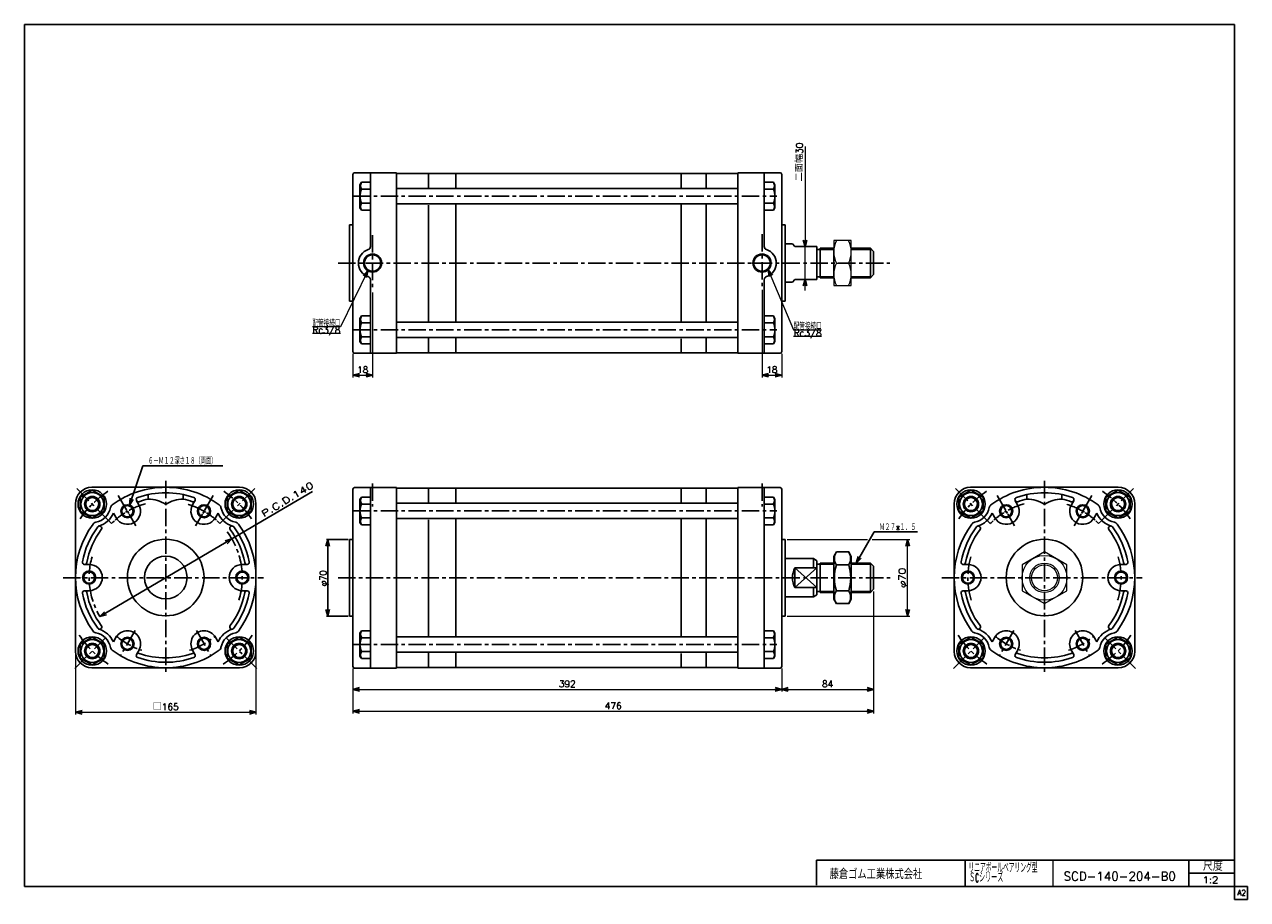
# Model space of a CAD drawing. Header units: millimetres. Extents: x -544 to 574, y -400 to 400.
import ezdxf
from ezdxf.enums import TextEntityAlignment as Align

# ---------------------------------------------------------------- set-up
doc = ezdxf.new("R2010")
doc.units = ezdxf.units.MM
doc.header["$LTSCALE"] = 0.5
doc.linetypes.add('CENTER', pattern=[50.8, 31.75, -6.35, 6.35, -6.35])
doc.layers.add('ZUWAKU', color=7, linetype='Continuous')
doc.styles.add('FdaStyle0', font='txt.shx', dxfattribs={"bigfont": 'bigfont'})
doc.dimstyles.new('DaDimRotatedStyle', dxfattribs={"dimtxt": 6, "dimasz": 6.000004, "dimexe": 2, "dimexo": 2, "dimgap": 2, "dimtad": 3, "dimdsep": 46, "dimtxsty": 'FdaStyle0', "dimblk1": 'OPEN30', "dimblk2": 'OPEN30', "dimsah": 1, "dimcen": 0.09, "dimclrd": 4, "dimclre": 4, "dimclrt": 4, "dimadec": 0, "dimazin": 2, "dimtfac": 1, "dimtdec": 4, "dimtmove": 0, "dimatfit": 0, "dimfxl": 1, "dimarcsym": 0})

# ---------------------------------------------------------------- blocks, each defined once
blk = doc.blocks.new('_OPEN30')
at = {"color": 0, "linetype": 'ByBlock', "lineweight": -2}
for p, q in [((-1, 0.267949), (0, 0)), ((0, 0), (-1, -0.267949)), ((0, 0), (-1, 0))]:
    blk.add_line(p, q, dxfattribs=at)
blk = doc.blocks.new('DC_GROUP_Φ140_1')
at = {"color": 4, "linetype": 'Continuous', "lineweight": 25}
for p, q in [((-482, -160.1), (-493, -166.5)), ((-493, -166.5), (-493, -179.2)), ((-471, -166.5), (-482, -160.1)), ((-471, -179.2), (-471, -166.5)), ((-493, -179.2), (-482, -185.5)), ((-482, -185.5), (-471, -179.2))]:
    blk.add_line(p, q, dxfattribs=at)
for radius in [10.5, 7, 5.95]:
    blk.add_circle((-482, -172.8), radius, dxfattribs=at)
blk = doc.blocks.new('DC_GROUP_Φ140_2')
at = {"color": 4, "linetype": 'Continuous', "lineweight": 25}
for p, q in [((-482, -25.8), (-493, -32.1)), ((-493, -32.1), (-493, -44.8)), ((-471, -32.1), (-482, -25.8)), ((-471, -44.8), (-471, -32.1)), ((-493, -44.8), (-482, -51.2)), ((-482, -51.2), (-471, -44.8))]:
    blk.add_line(p, q, dxfattribs=at)
for radius in [10.5, 7, 5.95]:
    blk.add_circle((-482, -38.5), radius, dxfattribs=at)
blk = doc.blocks.new('DC_GROUP_Φ140_3')
at = {"color": 4, "linetype": 'Continuous', "lineweight": 25}
for p, q in [((-236, -154.3), (-237.3, -156.5)), ((-237.3, -156.5), (-237.3, -177.5)), ((-227.8, -154.3), (-236, -154.3)), ((-227.8, -160.6), (-236, -160.6)), ((-236, -179.7), (-237.3, -177.5)), ((-227.8, -173.3), (-236, -173.3)), ((-227.8, -179.7), (-236, -179.7))]:
    blk.add_line(p, q, dxfattribs=at)
for centre, radius, start, end in [((-230.5, -157.4), 6.35, 150, 210), ((-220.8, -167), 16.5, 157.3631, 202.6369), ((-230.5, -176.5), 6.35, 150, 210)]:
    blk.add_arc(centre, radius, start, end, dxfattribs=at)
blk = doc.blocks.new('DC_GROUP_Φ140_4')
at = {"color": 4, "linetype": 'Continuous', "lineweight": 25}
for p, q in [((132.4, -154.3), (140.6, -154.3)), ((140.6, -154.3), (141.9, -156.5)), ((141.9, -156.5), (141.9, -177.5)), ((132.4, -160.6), (140.6, -160.6)), ((132.4, -173.3), (140.6, -173.3)), ((140.6, -179.7), (141.9, -177.5)), ((132.4, -179.7), (140.6, -179.7))]:
    blk.add_line(p, q, dxfattribs=at)
for centre, radius, start, end in [((135.1, -157.4), 6.35, 330, 30), ((125.4, -167), 16.5, 337.3631, 22.6369), ((135.1, -176.5), 6.35, 330, 30)]:
    blk.add_arc(centre, radius, start, end, dxfattribs=at)
blk = doc.blocks.new('DC_GROUP_Φ140_5')
at = {"color": 4, "linetype": 'Continuous', "lineweight": 25}
for p, q in [((198.2, -82.2), (195.8, -86.4)), ((195.8, -125.4), (195.8, -86.4)), ((195.8, -125.4), (195.8, -86.4)), ((198.2, -82.2), (209.4, -82.2)), ((209.4, -82.2), (211.8, -86.4)), ((211.8, -125.4), (211.8, -86.4)), ((198.2, -94), (209.4, -94)), ((198.2, -117.7), (209.4, -117.7)), ((198.2, -129.5), (195.8, -125.4)), ((198.2, -129.5), (209.4, -129.5)), ((209.4, -129.5), (211.8, -125.4))]:
    blk.add_line(p, q, dxfattribs=at)
for centre, radius, start, end in [((206.9, -88.1), 10.5, 145.6111, 214.3889), ((200.7, -88.1), 10.5, 325.6111, 34.3889), ((235.6, -105.9), 39.2, 162.4111, 197.5889), ((172.1, -105.9), 39.2, 342.4111, 17.5889), ((206.9, -123.6), 10.5, 145.6111, 214.3889), ((200.7, -123.6), 10.5, 325.6111, 34.3889)]:
    blk.add_arc(centre, radius, start, end, dxfattribs=at)
blk = doc.blocks.new('DC_GROUP_Φ140_6')
at = {"color": 4, "linetype": 'Continuous', "lineweight": 25}
for p, q in [((-236, -32.1), (-237.3, -34.3)), ((-227.8, -32.1), (-236, -32.1)), ((-237.3, -55.3), (-237.3, -34.3)), ((-227.8, -38.4), (-236, -38.4)), ((-236, -57.5), (-237.3, -55.3)), ((-227.8, -51.1), (-236, -51.1)), ((-227.8, -57.5), (-236, -57.5))]:
    blk.add_line(p, q, dxfattribs=at)
for centre, radius, start, end in [((-230.5, -35.2), 6.35, 150, 210), ((-220.8, -44.8), 16.5, 157.3631, 202.6369), ((-230.5, -54.3), 6.35, 150, 210)]:
    blk.add_arc(centre, radius, start, end, dxfattribs=at)
blk = doc.blocks.new('DC_GROUP_Φ140_7')
at = {"color": 4, "linetype": 'Continuous', "lineweight": 25}
for p, q in [((132.4, -32.1), (140.6, -32.1)), ((140.6, -32.1), (141.9, -34.3)), ((132.4, -38.4), (140.6, -38.4)), ((141.9, -55.3), (141.9, -34.3)), ((132.4, -51.1), (140.6, -51.1)), ((140.6, -57.5), (141.9, -55.3)), ((132.4, -57.5), (140.6, -57.5))]:
    blk.add_line(p, q, dxfattribs=at)
for centre, radius, start, end in [((135.1, -35.2), 6.35, 330, 30), ((125.4, -44.8), 16.5, 337.3631, 22.6369), ((135.1, -54.3), 6.35, 330, 30)]:
    blk.add_arc(centre, radius, start, end, dxfattribs=at)
blk = doc.blocks.new('DC_GROUP_Φ140_8')
at = {"color": 4, "linetype": 'Continuous', "lineweight": 25}
for p, q in [((-236, 133.5), (-237.3, 131.3)), ((-237.3, 131.3), (-237.3, 110.3)), ((-227.8, 133.5), (-236, 133.5)), ((-227.8, 127.1), (-236, 127.1)), ((-227.8, 114.4), (-236, 114.4)), ((-236, 108.1), (-237.3, 110.3)), ((-227.8, 108.1), (-236, 108.1))]:
    blk.add_line(p, q, dxfattribs=at)
for centre, radius, start, end in [((-220.8, 120.8), 16.5, 157.3631, 202.6369), ((-230.5, 130.3), 6.35, 150, 210), ((-230.5, 111.3), 6.35, 150, 210)]:
    blk.add_arc(centre, radius, start, end, dxfattribs=at)
blk = doc.blocks.new('DC_GROUP_Φ140_9')
at = {"color": 4, "linetype": 'Continuous', "lineweight": 25}
for p, q in [((132.4, 133.5), (140.6, 133.5)), ((132.4, 127.1), (140.6, 127.1)), ((140.6, 133.5), (141.9, 131.3)), ((141.9, 131.3), (141.9, 110.3)), ((132.4, 114.4), (140.6, 114.4)), ((132.4, 108.1), (140.6, 108.1)), ((140.6, 108.1), (141.9, 110.3))]:
    blk.add_line(p, q, dxfattribs=at)
for centre, radius, start, end in [((135.1, 130.3), 6.35, 330, 30), ((125.4, 120.8), 16.5, 337.3631, 22.6369), ((135.1, 111.3), 6.35, 330, 30)]:
    blk.add_arc(centre, radius, start, end, dxfattribs=at)
blk = doc.blocks.new('DC_GROUP_Φ140_10')
at = {"color": 4, "linetype": 'Continuous', "lineweight": 25}
for p, q in [((-236, 255.7), (-237.3, 253.5)), ((-237.3, 232.5), (-237.3, 253.5)), ((-227.8, 255.7), (-236, 255.7)), ((-227.8, 249.3), (-236, 249.3)), ((-227.8, 236.6), (-236, 236.6)), ((-236, 230.3), (-237.3, 232.5)), ((-227.8, 230.3), (-236, 230.3))]:
    blk.add_line(p, q, dxfattribs=at)
for centre, radius, start, end in [((-220.8, 243), 16.5, 157.3631, 202.6369), ((-230.5, 252.5), 6.35, 150, 210), ((-230.5, 233.5), 6.35, 150, 210)]:
    blk.add_arc(centre, radius, start, end, dxfattribs=at)
blk = doc.blocks.new('DC_GROUP_Φ140_11')
at = {"color": 4, "linetype": 'Continuous', "lineweight": 25}
for p, q in [((132.4, 255.7), (140.6, 255.7)), ((132.4, 249.3), (140.6, 249.3)), ((140.6, 255.7), (141.9, 253.5)), ((141.9, 232.5), (141.9, 253.5)), ((132.4, 236.6), (140.6, 236.6)), ((132.4, 230.3), (140.6, 230.3)), ((140.6, 230.3), (141.9, 232.5))]:
    blk.add_line(p, q, dxfattribs=at)
for centre, radius, start, end in [((135.1, 252.5), 6.35, 330, 30), ((125.4, 243), 16.5, 337.3631, 22.6369), ((135.1, 233.5), 6.35, 330, 30)]:
    blk.add_arc(centre, radius, start, end, dxfattribs=at)
blk = doc.blocks.new('DC_GROUP_Φ140_12')
at = {"color": 4, "linetype": 'Continuous', "lineweight": 13}
for p, q in [((211.8, 202.4), (195.8, 202.4)), ((195.8, 202.4), (195.8, 161.4)), ((211.8, 161.4), (211.8, 202.4)), ((198.2, 181.9), (209.4, 181.9)), ((195.8, 161.4), (211.8, 161.4))]:
    blk.add_line(p, q, dxfattribs=at)
for centre, start, end in [((218.8, 192.1), 153.528, 206.472), ((188.8, 192.1), 333.528, 26.472), ((218.8, 171.6), 153.528, 206.472), ((188.8, 171.6), 333.528, 26.472)]:
    blk.add_arc(centre, 23, start, end, dxfattribs=at)
blk = doc.blocks.new('DC_GROUP_Φ140_13')
at = {"color": 4, "linetype": 'Continuous', "lineweight": 25}
for p, q in [((-358.7, -166.5), (-347.7, -160.1)), ((-358.7, -179.2), (-358.7, -166.5)), ((-347.7, -160.1), (-336.7, -166.5)), ((-336.7, -166.5), (-336.7, -179.2)), ((-347.7, -185.5), (-358.7, -179.2)), ((-336.7, -179.2), (-347.7, -185.5))]:
    blk.add_line(p, q, dxfattribs=at)
for radius in [10.5, 7, 5.95]:
    blk.add_circle((-347.7, -172.8), radius, dxfattribs=at)
blk = doc.blocks.new('DC_GROUP_Φ140_14')
at = {"color": 4, "linetype": 'Continuous', "lineweight": 25}
for p, q in [((-358.7, -32.1), (-347.7, -25.8)), ((-358.7, -44.8), (-358.7, -32.1)), ((-347.7, -25.8), (-336.7, -32.1)), ((-336.7, -32.1), (-336.7, -44.8)), ((-347.7, -51.2), (-358.7, -44.8)), ((-336.7, -44.8), (-347.7, -51.2))]:
    blk.add_line(p, q, dxfattribs=at)
for radius in [10.5, 7, 5.95]:
    blk.add_circle((-347.7, -38.5), radius, dxfattribs=at)
blk = doc.blocks.new('DC_GROUP_Φ140_15')
at = {"color": 4, "linetype": 'Continuous', "lineweight": 25}
for p, q in [((321.2, -160.1), (310.2, -166.5)), ((310.2, -166.5), (310.2, -179.2)), ((332.2, -166.5), (321.2, -160.1)), ((332.2, -179.2), (332.2, -166.5)), ((310.2, -179.2), (321.2, -185.5)), ((321.2, -185.5), (332.2, -179.2))]:
    blk.add_line(p, q, dxfattribs=at)
for radius in [10.5, 7, 5.95]:
    blk.add_circle((321.2, -172.8), radius, dxfattribs=at)
blk = doc.blocks.new('DC_GROUP_Φ140_16')
at = {"color": 4, "linetype": 'Continuous', "lineweight": 25}
for p, q in [((321.2, -25.8), (310.2, -32.1)), ((310.2, -32.1), (310.2, -44.8)), ((332.2, -32.1), (321.2, -25.8)), ((332.2, -44.8), (332.2, -32.1)), ((310.2, -44.8), (321.2, -51.2)), ((321.2, -51.2), (332.2, -44.8))]:
    blk.add_line(p, q, dxfattribs=at)
for radius in [10.5, 7, 5.95]:
    blk.add_circle((321.2, -38.5), radius, dxfattribs=at)
blk = doc.blocks.new('DC_GROUP_Φ140_17')
at = {"color": 4, "linetype": 'Continuous', "lineweight": 25}
for p, q in [((444.6, -166.5), (455.6, -160.1)), ((444.6, -179.2), (444.6, -166.5)), ((455.6, -160.1), (466.6, -166.5)), ((466.6, -166.5), (466.6, -179.2)), ((455.6, -185.5), (444.6, -179.2)), ((466.6, -179.2), (455.6, -185.5))]:
    blk.add_line(p, q, dxfattribs=at)
for radius in [10.5, 7, 5.95]:
    blk.add_circle((455.6, -172.8), radius, dxfattribs=at)
blk = doc.blocks.new('DC_GROUP_Φ140_18')
at = {"color": 4, "linetype": 'Continuous', "lineweight": 25}
for p, q in [((444.6, -32.1), (455.6, -25.8)), ((444.6, -44.8), (444.6, -32.1)), ((455.6, -25.8), (466.6, -32.1)), ((466.6, -32.1), (466.6, -44.8)), ((455.6, -51.2), (444.6, -44.8)), ((466.6, -44.8), (455.6, -51.2))]:
    blk.add_line(p, q, dxfattribs=at)
for radius in [10.5, 7, 5.95]:
    blk.add_circle((455.6, -38.5), radius, dxfattribs=at)
blk = doc.blocks.new('DC_GROUP_Φ140_19')
at = {"color": 4, "linetype": 'Continuous', "lineweight": 13}
for p, q in [((388.4, -82.2), (367.9, -94)), ((408.9, -94), (388.4, -82.2)), ((367.9, -94), (367.9, -117.7)), ((408.9, -117.7), (408.9, -94)), ((367.9, -117.7), (388.4, -129.5)), ((388.4, -129.5), (408.9, -117.7))]:
    blk.add_line(p, q, dxfattribs=at)
for radius in [20.5, 13.5, 11.9]:
    blk.add_circle((388.4, -105.9), radius, dxfattribs=at)
blk = doc.blocks.new('*D20')
at = {"color": 4, "linetype": 'Continuous', "lineweight": 13}
for p, q in [((-243.8, -188.9), (-243.8, -209.9)), ((148.2, -188.9), (148.2, -209.9)), ((-243.8, -207.9), (148.2, -207.9))]:
    blk.add_line(p, q, dxfattribs=at)
at = {"color": 4, "xscale": 6.000005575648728, "yscale": 5.999978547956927}
for p, rotation in [((-243.8, -207.9), 180), ((148.2, -207.9), 360)]:
    blk.add_blockref('_OPEN30', p, dxfattribs=dict(at, rotation=rotation))
at = {"color": 4, "insert": (-47.8, -205.9), "char_height": 6, "width": 30, "attachment_point": 8, "style": 'FdaStyle0'}
blk.add_mtext('\\T1.00;392', dxfattribs=at)
blk = doc.blocks.new('*D21')
at = {"color": 4, "linetype": 'Continuous', "lineweight": 13}
for p, q in [((232.2, -118.4), (232.2, -209.9)), ((148.2, -188.9), (148.2, -209.9)), ((148.2, -207.9), (232.2, -207.9))]:
    blk.add_line(p, q, dxfattribs=at)
at = {"color": 4, "xscale": 6.000005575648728, "yscale": 5.999978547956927}
for p, rotation in [((148.2, -207.9), 180), ((232.2, -207.9), 360)]:
    blk.add_blockref('_OPEN30', p, dxfattribs=dict(at, rotation=rotation))
at = {"color": 4, "insert": (190.2, -205.9), "char_height": 6, "width": 22.5, "attachment_point": 8, "style": 'FdaStyle0'}
blk.add_mtext('\\T1.00;84', dxfattribs=at)
blk = doc.blocks.new('*D22')
at = {"color": 4, "linetype": 'Continuous', "lineweight": 13}
for p, q in [((232.2, -118.4), (232.2, -229.9)), ((-243.8, -188.9), (-243.8, -229.9)), ((-243.8, -227.9), (232.2, -227.9))]:
    blk.add_line(p, q, dxfattribs=at)
at = {"color": 4, "xscale": 6.000005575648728, "yscale": 5.999978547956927}
for p, rotation in [((-243.8, -227.9), 180), ((232.2, -227.9), 360)]:
    blk.add_blockref('_OPEN30', p, dxfattribs=dict(at, rotation=rotation))
at = {"color": 4, "insert": (-5.8, -225.9), "char_height": 6, "width": 30, "attachment_point": 8, "style": 'FdaStyle0'}
blk.add_mtext('\\T1.00;476', dxfattribs=at)
blk = doc.blocks.new('DC_GROUP_Φ140_20')
at = {"color": 4, "linetype": 'Continuous', "lineweight": 13}
for p, q in [((153.2, -70.9), (226.5, -70.9)), ((230.8, -70.9), (265.3, -70.9)), ((263.3, -140.9), (263.3, -70.9)), ((153.2, -140.9), (265.3, -140.9))]:
    blk.add_line(p, q, dxfattribs=at)
at = {"color": 4, "xscale": 6.000005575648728, "yscale": 5.999978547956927}
for p, rotation in [((263.3, -70.9), 90), ((263.3, -140.9), 270)]:
    blk.add_blockref('_OPEN30', p, dxfattribs=dict(at, rotation=rotation))
at = {"color": 4, "style": 'FdaStyle0', "width": 0.9375}
blk.add_text('φ70', height=6, rotation=90, dxfattribs=at).set_placement((261.3, -114.9), (261.3, -96.9), align=Align.FIT)
blk = doc.blocks.new('DA_IMAGEDIMGROUP_1')
at = {"color": 4, "linetype": 'Continuous', "lineweight": 13}
for p, q in [((169.5, 288.5), (169.5, 196.9)), ((169.5, 166.9), (169.5, 196.9)), ((169.5, 156.9), (169.5, 166.9))]:
    blk.add_line(p, q, dxfattribs=at)
at = {"color": 4, "xscale": 6.000005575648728, "yscale": 5.999978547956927}
for p, rotation in [((169.5, 196.9), 270), ((169.5, 166.9), 90)]:
    blk.add_blockref('_OPEN30', p, dxfattribs=dict(at, rotation=rotation))
at = {"color": 4, "insert": (167.5, 256.5), "char_height": 6, "width": 45, "attachment_point": 7, "rotation": 90, "style": 'FdaStyle0'}
blk.add_mtext('\\T1.00;二面幅30', dxfattribs=at)
blk = doc.blocks.new('*D25')
at = {"color": 4, "linetype": 'Continuous', "lineweight": 13}
for p, q in [((-332.4, -107.9), (-332.4, -230.8)), ((-497.4, -175.1), (-497.4, -230.8)), ((-497.4, -228.8), (-332.4, -228.8))]:
    blk.add_line(p, q, dxfattribs=at)
at = {"color": 4, "xscale": 6.000005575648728, "yscale": 5.999978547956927}
for p, rotation in [((-497.4, -228.8), 180), ((-332.4, -228.8), 360)]:
    blk.add_blockref('_OPEN30', p, dxfattribs=dict(at, rotation=rotation))
at = {"color": 4, "insert": (-414.9, -226.8), "char_height": 6, "width": 37.5, "attachment_point": 8, "style": 'FdaStyle0'}
blk.add_mtext('\\T1.00;□165', dxfattribs=at)
blk = doc.blocks.new('*D26')
at = {"color": 4, "linetype": 'Continuous', "lineweight": 13}
for p, q in [((-225.8, 155.1), (-225.8, 77.4)), ((-243.8, 98.9), (-243.8, 77.4)), ((-243.8, 79.4), (-225.8, 79.4))]:
    blk.add_line(p, q, dxfattribs=at)
at = {"color": 4, "xscale": 6.000005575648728, "yscale": 5.999978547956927}
for p, rotation in [((-243.8, 79.4), 180), ((-225.8, 79.4), 360)]:
    blk.add_blockref('_OPEN30', p, dxfattribs=dict(at, rotation=rotation))
at = {"color": 4, "insert": (-234.8, 81.4), "char_height": 6, "width": 19.5, "attachment_point": 8, "style": 'FdaStyle0'}
blk.add_mtext('\\T1.00;18', dxfattribs=at)
blk = doc.blocks.new('*D27')
at = {"color": 4, "linetype": 'Continuous', "lineweight": 13}
for p, q in [((130.2, 157.5), (130.2, 77.4)), ((148.2, 98.9), (148.2, 77.4)), ((130.2, 79.4), (148.2, 79.4))]:
    blk.add_line(p, q, dxfattribs=at)
at = {"color": 4, "xscale": 6.000005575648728, "yscale": 5.999978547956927}
for p, rotation in [((130.2, 79.4), 180), ((148.2, 79.4), 360)]:
    blk.add_blockref('_OPEN30', p, dxfattribs=dict(at, rotation=rotation))
at = {"color": 4, "insert": (139.2, 81.4), "char_height": 6, "width": 19.5, "attachment_point": 8, "style": 'FdaStyle0'}
blk.add_mtext('\\T1.00;18', dxfattribs=at)
blk = doc.blocks.new('DC_GROUP_Φ140_21')
at = {"color": 4, "linetype": 'Continuous', "lineweight": 13}
for p, q in [((135.9, 175.8), (159.1, 120.9)), ((159.1, 120.9), (184.7, 120.9)), ((159.1, 114.9), (184.7, 114.9))]:
    blk.add_line(p, q, dxfattribs=at)
at = {"color": 4, "xscale": 6.000005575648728, "yscale": 5.999978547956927, "rotation": 112.9229170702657}
blk.add_blockref('_OPEN30', (135.9, 175.8), dxfattribs=at)
at = {"color": 4, "style": 'FdaStyle0'}
for s, width, p, p2 in [('配管接続口', 0.680851, (159.1, 120.9), (184.7, 120.9)), ('Rc3/8', 0.810127, (159.1, 114.9), (184.7, 114.9))]:
    blk.add_text(s, height=6, dxfattribs=dict(at, width=width)).set_placement(p, p2, align=Align.FIT)
blk = doc.blocks.new('DC_GROUP_Φ140_22')
at = {"color": 4, "linetype": 'Continuous', "lineweight": 13}
for p, q in [((-230.1, 174.8), (-255.2, 123.6)), ((-255.2, 123.6), (-280.8, 123.6)), ((-255.2, 117.6), (-280.8, 117.6))]:
    blk.add_line(p, q, dxfattribs=at)
at = {"color": 4, "xscale": 6.000005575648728, "yscale": 5.999978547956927, "rotation": 63.89625956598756}
blk.add_blockref('_OPEN30', (-230.1, 174.8), dxfattribs=at)
at = {"color": 4, "style": 'FdaStyle0'}
for s, width, p, p2 in [('配管接続口', 0.680851, (-280.8, 123.6), (-255.2, 123.6)), ('Rc3/8', 0.810127, (-280.8, 117.6), (-255.2, 117.6))]:
    blk.add_text(s, height=6, dxfattribs=dict(at, width=width)).set_placement(p, p2, align=Align.FIT)

msp = doc.modelspace()

# ---------------------------------------------------------------- linework, layer by layer
at = {"color": 4, "linetype": 'Continuous', "lineweight": 25}
for p, q in [((-243.794, 262.886), (-243.794, 181.886)), ((-242.294, 264.386), (-203.794, 264.386)), ((-227.794, 197.084), (-227.794, 264.386)), ((-203.794, 263.886), (108.206, 263.886)), ((-203.794, 181.886), (-203.794, 263.886)), ((-174.794, 250.726), (-174.794, 263.886)), ((-149.794, 250.782), (-149.794, 263.886)), ((56.206, 251.042), (56.206, 263.886)), ((79.206, 263.886), (79.206, 250.644)), ((146.706, 264.386), (108.206, 264.386)), ((108.206, 264.386), (108.206, 181.886)), ((132.206, 197.084), (132.206, 264.386)), ((148.206, 262.886), (148.206, 181.886)), ((-203.794, 249.986), (108.206, 249.986)), ((-203.794, 235.986), (108.206, 235.986)), ((-174.794, 181.886), (-174.794, 234.927)), ((-149.794, 181.886), (-149.794, 235.15)), ((56.206, 181.886), (56.206, 235.159)), ((79.206, 235.242), (79.206, 181.886)), ((-246.794, 216.886), (-246.794, 146.886)), ((-246.794, 216.886), (-243.794, 216.886)), ((151.206, 216.886), (148.206, 216.886)), ((151.206, 216.886), (151.206, 181.886)), ((151.206, 199.386), (158.066, 199.386)), ((158.066, 199.386), (160.206, 196.886)), ((160.206, 196.886), (180.206, 196.886)), ((180.206, 196.886), (180.206, 166.886)), ((180.206, 194.386), (183.206, 194.386)), ((183.206, 195.386), (195.806, 195.386)), ((183.206, 195.386), (183.206, 168.386)), ((183.206, 194.386), (195.806, 194.386)), ((195.806, 195.386), (195.806, 168.386)), ((211.806, 195.386), (229.206, 195.386)), ((211.806, 194.386), (230.206, 194.386)), ((232.206, 192.386), (229.206, 195.386)), ((229.206, 195.386), (229.206, 168.386)), ((232.206, 192.386), (232.206, 171.386)), ((-243.794, 100.886), (-243.794, 181.886)), ((-203.794, 181.886), (-203.794, 99.886)), ((-174.794, 181.886), (-174.794, 128.844)), ((-149.794, 181.886), (-149.794, 128.621)), ((56.206, 181.886), (56.206, 128.613)), ((79.206, 128.529), (79.206, 181.886)), ((108.206, 99.386), (108.206, 181.886)), ((148.206, 100.886), (148.206, 181.886)), ((151.206, 146.886), (151.206, 181.886)), ((180.206, 169.386), (183.206, 169.386)), ((183.206, 169.386), (195.806, 169.386)), ((183.206, 168.386), (195.806, 168.386)), ((211.806, 169.386), (230.206, 169.386)), ((211.806, 168.386), (229.206, 168.386)), ((232.206, 171.386), (229.206, 168.386)), ((-227.794, 166.687), (-227.794, 99.386)), ((132.206, 166.687), (132.206, 99.386)), ((151.206, 164.386), (158.066, 164.386)), ((158.066, 164.386), (160.206, 166.886)), ((160.206, 166.886), (180.206, 166.886)), ((-246.794, 146.886), (-243.794, 146.886)), ((151.206, 146.886), (148.206, 146.886)), ((-203.794, 127.786), (108.206, 127.786)), ((-203.794, 113.786), (108.206, 113.786)), ((-174.794, 113.045), (-174.794, 99.886)), ((-149.794, 112.989), (-149.794, 99.886)), ((56.206, 112.73), (56.206, 99.886)), ((79.206, 99.886), (79.206, 113.127)), ((-242.294, 99.386), (-203.794, 99.386)), ((-203.794, 99.886), (108.206, 99.886)), ((146.706, 99.386), (108.206, 99.386)), ((-447.93, -39.327), (-435.746, -3.367)), ((-435.746, -3.367), (-362.546, -3.367)), ((-482.356, -23.131), (-414.856, -23.131)), ((-430.856, -29.801), (-430.856, -33.856)), ((-347.356, -23.131), (-414.856, -23.131)), ((-398.856, -29.801), (-398.856, -33.856)), ((-354.427, -70.299), (-280.631, -26.848)), ((-243.794, -24.867), (-243.794, -105.867)), ((-242.294, -23.367), (-203.794, -23.367)), ((-227.794, -105.867), (-227.794, -23.367)), ((-203.794, -23.867), (108.206, -23.867)), ((-203.794, -105.867), (-203.794, -23.867)), ((-174.794, -37.026), (-174.794, -23.867)), ((-149.794, -36.97), (-149.794, -23.867)), ((56.206, -36.711), (56.206, -23.867)), ((79.206, -23.867), (79.206, -37.108)), ((146.706, -23.367), (108.206, -23.367)), ((108.206, -23.367), (108.206, -105.867)), ((132.206, -105.867), (132.206, -23.367)), ((148.206, -24.867), (148.206, -105.867)), ((320.887, -23.131), (388.387, -23.131)), ((372.387, -29.801), (372.387, -33.856)), ((455.887, -23.131), (388.387, -23.131)), ((404.387, -29.801), (404.387, -33.856)), ((-497.356, -38.131), (-497.356, -173.131)), ((-441.559, -35.38), (-439.463, -39.01)), ((-388.153, -35.38), (-390.248, -39.01)), ((-332.356, -38.131), (-332.356, -173.131)), ((-203.794, -37.767), (108.206, -37.767)), ((305.887, -38.131), (305.887, -173.131)), ((361.684, -35.38), (363.779, -39.01)), ((415.09, -35.38), (412.995, -39.01)), ((470.887, -38.131), (470.887, -173.131)), ((-466.826, -53.661), (-464.353, -56.134)), ((-462.725, -46.72), (-459.665, -52.019)), ((-449.856, -45.01), (-448.73, -46.958)), ((-379.856, -45.01), (-380.981, -46.958)), ((-366.986, -46.72), (-370.046, -52.019)), ((-362.885, -53.661), (-365.358, -56.134)), ((-203.794, -51.767), (108.206, -51.767)), ((-174.794, -105.867), (-174.794, -52.826)), ((-149.794, -105.867), (-149.794, -52.603)), ((56.206, -105.867), (56.206, -52.594)), ((79.206, -52.511), (79.206, -105.867)), ((336.416, -53.661), (338.89, -56.134)), ((340.518, -46.72), (343.578, -52.019)), ((353.387, -45.01), (354.512, -46.958)), ((423.387, -45.01), (422.262, -46.958)), ((436.256, -46.72), (433.196, -52.019)), ((440.358, -53.661), (437.885, -56.134)), ((216.342, -92.367), (232.646, -63.983)), ((232.646, -63.983), (272.246, -63.983)), ((-475.078, -141.314), (-354.427, -70.299)), ((-247.994, -70.867), (-267.994, -70.867)), ((-266.794, -70.867), (-266.794, -140.867)), ((-246.794, -70.867), (-246.794, -140.867)), ((-246.794, -70.867), (-243.794, -70.867)), ((151.206, -70.867), (148.206, -70.867)), ((151.206, -70.867), (151.206, -105.867)), ((151.206, -88.367), (177.206, -88.367)), ((180.206, -90.367), (177.206, -88.367)), ((177.206, -88.367), (177.206, -96.867)), ((-489.046, -93.631), (-484.077, -93.631)), ((-340.665, -93.631), (-345.634, -93.631)), ((160.206, -96.867), (160.206, -114.867)), ((160.206, -96.867), (180.206, -96.867)), ((160.206, -96.867), (180.206, -114.867)), ((180.206, -96.867), (160.206, -114.867)), ((180.206, -90.367), (180.206, -121.367)), ((180.206, -93.367), (183.206, -93.367)), ((183.206, -92.367), (195.806, -92.367)), ((183.206, -92.367), (183.206, -119.367)), ((183.206, -93.367), (195.806, -93.367)), ((211.806, -92.367), (229.206, -92.367)), ((211.806, -93.367), (230.206, -93.367)), ((232.206, -95.367), (229.206, -92.367)), ((229.206, -92.367), (229.206, -119.367)), ((232.206, -95.367), (232.206, -116.367)), ((314.196, -93.631), (319.165, -93.631)), ((462.578, -93.631), (457.609, -93.631)), ((-243.794, -186.867), (-243.794, -105.867)), ((-227.794, -105.867), (-227.794, -188.367)), ((-203.794, -105.867), (-203.794, -187.867)), ((-174.794, -105.867), (-174.794, -158.908)), ((-149.794, -105.867), (-149.794, -159.131)), ((56.206, -105.867), (56.206, -159.14)), ((79.206, -159.223), (79.206, -105.867)), ((108.206, -188.367), (108.206, -105.867)), ((132.206, -105.867), (132.206, -188.367)), ((148.206, -186.867), (148.206, -105.867)), ((151.206, -140.867), (151.206, -105.867)), ((-489.046, -117.631), (-484.787, -117.631)), ((-340.665, -117.631), (-344.924, -117.631)), ((180.206, -114.867), (160.206, -114.867)), ((177.206, -114.867), (177.206, -123.367)), ((180.206, -121.367), (177.206, -123.367)), ((180.206, -118.367), (183.206, -118.367)), ((183.206, -118.367), (195.806, -118.367)), ((183.206, -119.367), (195.806, -119.367)), ((211.806, -118.367), (230.206, -118.367)), ((211.806, -119.367), (229.206, -119.367)), ((232.206, -116.367), (229.206, -119.367)), ((314.196, -117.631), (318.456, -117.631)), ((462.578, -117.631), (458.319, -117.631)), ((151.206, -123.367), (177.206, -123.367)), ((-247.994, -140.867), (-267.994, -140.867)), ((-246.794, -140.867), (-243.794, -140.867)), ((151.206, -140.867), (148.206, -140.867)), ((-459.73, -159.356), (-462.725, -164.543)), ((-369.981, -159.356), (-366.986, -164.543)), ((-203.794, -159.967), (108.206, -159.967)), ((343.513, -159.356), (340.518, -164.543)), ((433.261, -159.356), (436.256, -164.543)), ((-438.949, -171.362), (-441.559, -175.882)), ((-390.762, -171.362), (-388.153, -175.882)), ((-203.794, -173.967), (108.206, -173.967)), ((-174.794, -174.708), (-174.794, -187.867)), ((-149.794, -174.764), (-149.794, -187.867)), ((56.206, -175.023), (56.206, -187.867)), ((79.206, -187.867), (79.206, -174.626)), ((364.294, -171.362), (361.684, -175.882)), ((412.481, -171.362), (415.09, -175.882)), ((-482.356, -188.131), (-414.856, -188.131)), ((-347.356, -188.131), (-414.856, -188.131)), ((-242.294, -188.367), (-203.794, -188.367)), ((-203.794, -187.867), (108.206, -187.867)), ((146.706, -188.367), (108.206, -188.367)), ((320.887, -188.131), (388.387, -188.131)), ((455.887, -188.131), (388.387, -188.131))]:
    msp.add_line(p, q, dxfattribs=at)
at = {"color": 4, "linetype": 'CENTER', "lineweight": 25}
for p, q in [((-243.794, 242.986), (143.676, 242.986)), ((-225.794, 207.411), (-225.794, 157.125)), ((130.206, 208.23), (130.206, 159.464)), ((-257.37, 181.886), (247.16, 181.886)), ((-243.794, 120.786), (143.676, 120.786)), ((-414.856, -17.315), (-414.856, -194.189)), ((-225.794, -19.647), (-225.794, -40.765)), ((130.206, -19.647), (130.206, -40.765)), ((388.387, -17.315), (388.387, -194.189)), ((-496.273, -24.214), (-467.411, -53.075)), ((-458.227, -30.51), (-449.856, -45.01)), ((-371.484, -30.51), (-379.856, -45.01)), ((-333.438, -24.214), (-362.3, -53.075)), ((306.97, -24.214), (335.831, -53.075)), ((345.016, -30.51), (353.387, -45.01)), ((431.758, -30.51), (423.387, -45.01)), ((469.804, -24.214), (440.943, -53.075)), ((-448.368, -47.586), (-442.119, -58.41)), ((-381.343, -47.586), (-387.592, -58.41)), ((-243.794, -44.767), (143.676, -44.767)), ((354.874, -47.586), (361.124, -58.41)), ((421.9, -47.586), (415.65, -58.41)), ((-508.614, -105.867), (-325.518, -105.867)), ((-257.37, -105.867), (249.824, -105.867)), ((294.629, -105.867), (477.724, -105.867)), ((-442.841, -154.104), (-455.811, -176.568)), ((-386.87, -154.104), (-373.9, -176.568)), ((360.402, -154.104), (347.432, -176.568)), ((416.373, -154.104), (429.342, -176.568)), ((-498.085, -188.861), (-470.335, -161.111)), ((-331.626, -188.861), (-359.376, -161.111)), ((-243.794, -166.967), (143.676, -166.967)), ((305.157, -188.861), (332.908, -161.111)), ((471.617, -188.861), (443.867, -161.111))]:
    msp.add_line(p, q, dxfattribs=at)
at = {"color": 4, "linetype": 'Continuous', "lineweight": 25}
for centre, radius in [((-225.794, 181.886), 8.296), ((130.206, 181.886), 8.296), ((-225.794, 181.886), 7.496), ((130.206, 181.886), 7.496), ((-482.031, -38.456), 13), ((-347.68, -38.456), 13), ((321.212, -38.456), 13), ((455.562, -38.456), 13), ((-449.856, -45.01), 6), ((-449.856, -45.01), 5.1), ((-379.856, -45.01), 6), ((-379.856, -45.01), 5.1), ((353.387, -45.01), 6), ((353.387, -45.01), 5.1), ((423.387, -45.01), 6), ((423.387, -45.01), 5.1), ((-484.856, -105.631), 6), ((-484.856, -105.631), 5.1), ((-344.856, -105.631), 6), ((-344.856, -105.631), 5.1), ((318.387, -105.631), 6), ((318.387, -105.631), 5.1), ((458.387, -105.631), 6), ((458.387, -105.631), 5.1), ((-482.031, -172.807), 13), ((-449.856, -166.253), 6), ((-449.856, -166.253), 5.1), ((-379.856, -166.253), 6), ((-379.856, -166.253), 5.1), ((-347.68, -172.807), 13), ((321.212, -172.807), 13), ((353.387, -166.253), 6), ((353.387, -166.253), 5.1), ((423.387, -166.253), 6), ((423.387, -166.253), 5.1), ((455.562, -172.807), 13)]:
    msp.add_circle(centre, radius, dxfattribs=at)
for centre, radius, start, end in [((-242.294, 262.886), 1.5, 90, 180), ((146.706, 262.886), 1.5, 0, 90), ((-225.794, 181.886), 13, 108.209957, 251.790043), ((-230.794, 197.084), 3, 288.209957, 0), ((135.206, 197.084), 3, 180, 251.790043), ((130.206, 181.886), 13, 288.209957, 71.790043), ((-230.794, 166.687), 3, 0, 71.790043), ((135.206, 166.687), 3, 108.209957, 180), ((-242.294, 100.886), 1.5, 180, 270), ((146.706, 100.886), 1.5, 270, 0), ((-482.356, -38.131), 15, 90, 180), ((-414.856, -105.631), 82.5, 90, 126.373031), ((-439.826, -34.38), 2, 109.31377, 289.31377), ((-414.856, -105.631), 77.5, 90, 109.31377), ((-414.856, -105.631), 82.5, 53.626969, 90), ((-414.856, -105.631), 77.5, 70.68623, 90), ((-389.885, -34.38), 2, 250.68623, 70.68623), ((-347.356, -38.131), 15, 0, 90), ((-242.294, -24.867), 1.5, 90, 180), ((146.706, -24.867), 1.5, 0, 90), ((320.887, -38.131), 15, 90, 180), ((388.387, -105.631), 82.5, 90, 126.373031), ((363.416, -34.38), 2, 109.31377, 289.31377), ((388.387, -105.631), 77.5, 90, 109.31377), ((388.387, -105.631), 82.5, 53.626969, 90), ((388.387, -105.631), 77.5, 70.68623, 90), ((413.358, -34.38), 2, 250.68623, 70.68623), ((455.887, -38.131), 15, 0, 90), ((-482.031, -38.456), 17, 280.894603, 349.105397), ((-461.409, -42.425), 4, 126.373031, 169.105397), ((-449.856, -45.01), 12, 210, 30), ((-414.856, -105.631), 73.5, 102.566682, 109.31377), ((-431.367, -63.851), 30, 56.746755, 89.023469), ((-398.344, -63.851), 30, 90.976531, 123.253245), ((-414.856, -105.631), 73.5, 70.68623, 77.433318), ((-379.856, -45.01), 12, 150, 330), ((-368.302, -42.425), 4, 10.894603, 53.626969), ((-347.68, -38.456), 17, 190.894603, 259.105397), ((321.212, -38.456), 17, 280.894603, 349.105397), ((341.833, -42.425), 4, 126.373031, 169.105397), ((353.387, -45.01), 12, 210, 30), ((388.387, -105.631), 73.5, 102.566682, 109.31377), ((371.876, -63.851), 30, 56.746755, 89.023469), ((404.898, -63.851), 30, 90.976531, 123.253245), ((388.387, -105.631), 73.5, 70.68623, 77.433318), ((423.387, -45.01), 12, 150, 330), ((434.941, -42.425), 4, 10.894603, 53.626969), ((455.562, -38.456), 17, 190.894603, 259.105397), ((-478.062, -59.078), 4, 100.894603, 143.626969), ((-482.031, -38.456), 21, 286.868161, 336.828333), ((-414.856, -105.631), 70, 132.105101, 135), ((-414.856, -105.631), 70, 120, 121.587123), ((-414.856, -105.631), 70, 58.412877, 60), ((-414.856, -105.631), 70, 45, 47.894899), ((-347.68, -38.456), 21, 203.171667, 253.131839), ((-351.649, -59.078), 4, 36.373031, 79.105397), ((325.181, -59.078), 4, 100.894603, 143.626969), ((321.212, -38.456), 21, 286.868161, 336.828333), ((388.387, -105.631), 70, 132.105101, 135), ((388.387, -105.631), 70, 120, 121.587123), ((388.387, -105.631), 70, 58.412877, 60), ((388.387, -105.631), 70, 45, 47.894899), ((455.562, -38.456), 21, 203.171667, 253.131839), ((451.593, -59.078), 4, 36.373031, 79.105397), ((-414.856, -105.631), 82.5, 143.626969, 216.373031), ((-414.856, -105.631), 77.5, 143.258323, 169.31377), ((-414.856, -105.631), 73.5, 143.258323, 169.31377), ((-475.357, -60.467), 2, 323.258323, 143.258323), ((-354.354, -60.467), 2, 36.741677, 216.741677), ((-414.856, -105.631), 73.5, 10.68623, 36.741677), ((-414.856, -105.631), 77.5, 10.68623, 36.741677), ((-414.856, -105.631), 82.5, 323.626969, 36.373031), ((388.387, -105.631), 82.5, 143.626969, 216.373031), ((388.387, -105.631), 77.5, 143.258323, 169.31377), ((388.387, -105.631), 73.5, 143.258323, 169.31377), ((327.886, -60.467), 2, 323.258323, 143.258323), ((448.888, -60.467), 2, 36.741677, 216.741677), ((388.387, -105.631), 73.5, 10.68623, 36.741677), ((388.387, -105.631), 77.5, 10.68623, 36.741677), ((388.387, -105.631), 82.5, 323.626969, 36.373031), ((-414.856, -105.631), 35, 90, 270), ((-414.856, -105.631), 35, 270, 90), ((388.387, -105.631), 35, 90, 270), ((388.387, -105.631), 35, 270, 90), ((-414.856, -105.631), 19.5, 90, 270), ((-414.856, -105.631), 19.5, 270, 90), ((-489.046, -91.631), 2, 169.31377, 349.31377), ((-484.856, -105.631), 12, 270, 90), ((-344.856, -105.631), 12, 90, 270), ((-340.665, -91.631), 2, 190.68623, 10.68623), ((178.066, -105.867), 20, 153.256316, 206.743684), ((314.196, -91.631), 2, 169.31377, 349.31377), ((318.387, -105.631), 12, 270, 90), ((458.387, -105.631), 12, 90, 270), ((462.578, -91.631), 2, 190.68623, 10.68623), ((-489.046, -119.631), 2, 10.68623, 190.68623), ((-414.856, -105.631), 77.5, 190.68623, 216.741677), ((-414.856, -105.631), 73.5, 190.68623, 216.741677), ((-414.856, -105.631), 73.5, 323.258323, 349.31377), ((-414.856, -105.631), 77.5, 323.258323, 349.31377), ((-340.665, -119.631), 2, 349.31377, 169.31377), ((314.196, -119.631), 2, 10.68623, 190.68623), ((388.387, -105.631), 77.5, 190.68623, 216.741677), ((388.387, -105.631), 73.5, 190.68623, 216.741677), ((388.387, -105.631), 73.5, 323.258323, 349.31377), ((388.387, -105.631), 77.5, 323.258323, 349.31377), ((462.578, -119.631), 2, 349.31377, 169.31377), ((-478.062, -152.185), 4, 216.373031, 259.105397), ((-482.031, -172.807), 17, 10.894603, 79.105397), ((-475.357, -150.796), 2, 216.741677, 36.741677), ((-482.031, -172.807), 21, 23.171667, 73.131839), ((-449.856, -166.253), 12, 330, 150), ((-379.856, -166.253), 12, 30, 210), ((-347.68, -172.807), 21, 106.868161, 156.828333), ((-347.68, -172.807), 17, 100.894603, 169.105397), ((-354.354, -150.796), 2, 143.258323, 323.258323), ((-351.649, -152.185), 4, 280.894603, 323.626969), ((325.181, -152.185), 4, 216.373031, 259.105397), ((321.212, -172.807), 17, 10.894603, 79.105397), ((327.886, -150.796), 2, 216.741677, 36.741677), ((321.212, -172.807), 21, 23.171667, 73.131839), ((353.387, -166.253), 12, 330, 150), ((423.387, -166.253), 12, 30, 210), ((455.562, -172.807), 21, 106.868161, 156.828333), ((455.562, -172.807), 17, 100.894603, 169.105397), ((448.888, -150.796), 2, 143.258323, 323.258323), ((451.593, -152.185), 4, 280.894603, 323.626969), ((-482.356, -173.131), 15, 180, 270), ((-461.409, -168.838), 4, 190.894603, 233.626969), ((-414.856, -105.631), 82.5, 233.626969, 270), ((-439.826, -176.882), 2, 70.68623, 250.68623), ((-414.856, -105.631), 77.5, 250.68623, 270), ((-414.856, -105.631), 73.5, 250.68623, 270), ((-414.856, -105.631), 82.5, 270, 306.373031), ((-414.856, -105.631), 73.5, 270, 289.31377), ((-414.856, -105.631), 77.5, 270, 289.31377), ((-389.885, -176.882), 2, 289.31377, 109.31377), ((-368.302, -168.838), 4, 306.373031, 349.105397), ((-347.356, -173.131), 15, 270, 0), ((320.887, -173.131), 15, 180, 270), ((341.833, -168.838), 4, 190.894603, 233.626969), ((388.387, -105.631), 82.5, 233.626969, 270), ((363.416, -176.882), 2, 70.68623, 250.68623), ((388.387, -105.631), 77.5, 250.68623, 270), ((388.387, -105.631), 73.5, 250.68623, 270), ((388.387, -105.631), 82.5, 270, 306.373031), ((388.387, -105.631), 73.5, 270, 289.31377), ((388.387, -105.631), 77.5, 270, 289.31377), ((413.358, -176.882), 2, 289.31377, 109.31377), ((434.941, -168.838), 4, 306.373031, 349.105397), ((455.887, -173.131), 15, 270, 0), ((-242.294, -186.867), 1.5, 180, 270), ((146.706, -186.867), 1.5, 270, 0)]:
    msp.add_arc(centre, radius, start, end, dxfattribs=at)
at = {"color": 4, "linetype": 'CENTER', "lineweight": 25}
for centre, radius, start, end in [((-414.856, -105.631), 95, 123.917662, 145.530095), ((-414.856, -105.631), 95, 34.469905, 56.082338), ((388.387, -105.631), 95, 123.917662, 145.530095), ((388.387, -105.631), 95, 34.469905, 56.082338), ((-414.856, -105.631), 70, 105.416689, 120), ((-414.856, -105.631), 70, 60, 74.583311), ((388.387, -105.631), 70, 105.416689, 120), ((388.387, -105.631), 70, 60, 74.583311), ((-414.856, -105.631), 70, 122.153789, 131.409667), ((-414.856, -105.631), 70, 48.590333, 57.846211), ((388.387, -105.631), 70, 122.153789, 131.409667), ((388.387, -105.631), 70, 48.590333, 57.846211), ((-414.856, -105.631), 70, 342.833916, 36.797104), ((-414.856, -105.631), 70, 164.345655, 210.647014), ((388.387, -105.631), 70, 164.345655, 197.166084), ((388.387, -105.631), 70, 342.833916, 15.654345), ((-414.856, -105.631), 95, 213.701192, 236.354695), ((-414.856, -105.631), 70, 229.797324, 251.836035), ((-414.856, -105.631), 70, 288.163965, 310.202676), ((-414.856, -105.631), 95, 303.645305, 326.298808), ((388.387, -105.631), 95, 213.701192, 236.354695), ((388.387, -105.631), 70, 229.797324, 251.836035), ((388.387, -105.631), 70, 288.163965, 310.202676), ((388.387, -105.631), 95, 303.645305, 326.298808)]:
    msp.add_arc(centre, radius, start, end, dxfattribs=at)
at = {"layer": 'ZUWAKU', "color": 5, "linetype": 'Continuous', "lineweight": 25}
for p, q in [((562, 400), (-544, 400)), ((-544, -388), (-544, 400)), ((562, -400), (562, 400)), ((574, -388), (-544, -388)), ((574, -400), (574, -388)), ((574, -400), (562, -400))]:
    msp.add_line(p, q, dxfattribs=at)
at = {"layer": 'ZUWAKU', "color": 4, "linetype": 'Continuous', "lineweight": 25}
for p, q in [((180, -364), (562, -364)), ((180, -386.93), (180, -364)), ((316, -364), (316, -388)), ((520.27, -388), (520.27, -364)), ((520.27, -376), (562, -376))]:
    msp.add_line(p, q, dxfattribs=at)
at = {"layer": 'ZUWAKU', "color": 4, "linetype": 'Continuous', "lineweight": 13}
msp.add_line((396, -364), (396, -388), dxfattribs=at)

# ---------------------------------------------------------------- block references
at = {"linetype": 'Continuous'}
for name in ['DA_IMAGEDIMGROUP_1', 'DC_GROUP_Φ140_10', 'DC_GROUP_Φ140_11', 'DC_GROUP_Φ140_12', 'DC_GROUP_Φ140_22', 'DC_GROUP_Φ140_21', 'DC_GROUP_Φ140_8', 'DC_GROUP_Φ140_9', 'DC_GROUP_Φ140_2', 'DC_GROUP_Φ140_14', 'DC_GROUP_Φ140_6', 'DC_GROUP_Φ140_7', 'DC_GROUP_Φ140_16', 'DC_GROUP_Φ140_18', 'DC_GROUP_Φ140_20', 'DC_GROUP_Φ140_5', 'DC_GROUP_Φ140_19', 'DC_GROUP_Φ140_3', 'DC_GROUP_Φ140_4', 'DC_GROUP_Φ140_1', 'DC_GROUP_Φ140_13', 'DC_GROUP_Φ140_15', 'DC_GROUP_Φ140_17']:
    msp.add_blockref(name, (0, 0), dxfattribs=at)
at = {"color": 4, "xscale": 6.000005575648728, "yscale": 5.999978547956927}
for p, rotation in [((-447.93, -39.327), 251.2828433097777), ((-354.427, -70.299), 30.48087536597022), ((-266.794, -70.867), 90), ((216.342, -92.367), 240.1257738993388), ((-475.078, -141.314), 210.4808753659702), ((-266.794, -140.867), 270)]:
    msp.add_blockref('_OPEN30', p, dxfattribs=dict(at, rotation=rotation))

# ---------------------------------------------------------------- texts
at = {"color": 4, "style": 'FdaStyle0'}
for s, height, width, p, p2 in [('６－Ｍ１２深さ１８（両面）', 6, 0.666667, (-430.946, -2.167), (-368.546, -2.167)), ('Ｍ２７×１．５', 6, 0.666667, (237.446, -62.783), (271.046, -62.783)), ('リニアボールベアリング型', 8, 0.522784, (318.923, -375.325), (382.023, -375.325)), ('リニアボールベアリング型', 8, 0.522784, (318.923, -375.325), (382.023, -375.325)), ('ＳCシリーズ', 8, 0.539655, (319.483, -384.129), (350.783, -384.129)), ('ＳCシリーズ', 8, 0.539655, (319.483, -384.129), (350.783, -384.129)), ('SCD-140-204-B0', 8, 0.8208, (405.831, -382.726), (508.431, -382.726)), ('1:2', 6, 0.8, (532.87, -385), (547.27, -385))]:
    msp.add_text(s, height=height, dxfattribs=dict(at, width=width)).set_placement(p, p2, align=Align.FIT)
msp.add_text('P.C.D.140', height=6, rotation=31, dxfattribs=at).set_placement((-325.195, -50.685), (-278.908, -22.873), align=Align.FIT)
at = {"color": 4, "style": 'FdaStyle0', "width": 0.75}
msp.add_text('φ70', height=6, rotation=90, dxfattribs=at).set_placement((-267.994, -113.564), (-267.994, -99.164), align=Align.FIT)
at = {"layer": 'ZUWAKU', "color": 4, "style": 'FdaStyle0'}
for s, height, width, p, p2 in [('尺度', 7.6, 0.749175, (533.23, -373.56), (551.39, -373.56)), ('藤倉ゴム工業株式会社', 9, 0.652778, (192.025, -381.315), (276.625, -381.315))]:
    msp.add_text(s, height=height, dxfattribs=dict(at, width=width)).set_placement(p, p2, align=Align.FIT)
at = {"layer": 'ZUWAKU', "color": 7, "style": 'FdaStyle0', "width": 0.8}
msp.add_text('A2', height=5, dxfattribs=at).set_placement((564.615, -396.25), (572.615, -396.25), align=Align.FIT)

# ---------------------------------------------------------------- dimensions: what is measured, and where the dimension line sits
at = {"linetype": 'Continuous', "lineweight": 13}
for base, p1, p2, picture, middle in [((-225.794, 79.386), (-243.794, 100.886), (-225.794, 157.125), '*D26', (-234.794, 79.386)), ((148.206, 79.386), (130.206, 159.464), (148.206, 100.886), '*D27', (139.206, 79.386)), ((232.206, -227.867), (-243.794, -186.867), (232.206, -116.367), '*D22', (-5.794, -227.867)), ((232.206, -207.867), (148.206, -186.867), (232.206, -116.367), '*D21', (190.206, -207.867)), ((148.206, -207.867), (-243.794, -186.867), (148.206, -186.867), '*D20', (-47.794, -207.867))]:
    dim = msp.add_linear_dim(base=base, p1=p1, p2=p2, dimstyle='DaDimRotatedStyle', override={"dimtxt": 6, "dimasz": 6.000004, "dimexe": 2, "dimexo": 2, "dimgap": 2, "dimtad": 3, "dimtih": 0, "dimtoh": 0, "dimdec": 2, "dimzin": 8, "dimtxsty": 'FdaStyle0', "dimblk1": 'OPEN30', "dimblk2": 'OPEN30', "dimsah": 1, "dimclrd": 4, "dimclre": 4, "dimclrt": 4, "dimazin": 2, "dimtofl": 1, "dimatfit": 0, "dimtolj": 0, "dimtzin": 8}, dxfattribs=at)
    dim.commit()
    dim.dimension.update_dxf_attribs({"geometry": picture, "text_midpoint": middle})
dim = msp.add_linear_dim(base=(-332.356, -228.766), p1=(-497.356, -173.131), p2=(-332.356, -105.867), text='□<>', dimstyle='DaDimRotatedStyle', override={"dimtxt": 6, "dimasz": 6.000004, "dimexe": 2, "dimexo": 2, "dimgap": 2, "dimtad": 3, "dimtih": 0, "dimtoh": 0, "dimdec": 2, "dimzin": 8, "dimtxsty": 'FdaStyle0', "dimblk1": 'OPEN30', "dimblk2": 'OPEN30', "dimsah": 1, "dimclrd": 4, "dimclre": 4, "dimclrt": 4, "dimazin": 2, "dimtofl": 1, "dimatfit": 0, "dimtolj": 0, "dimtzin": 8}, dxfattribs=at)
dim.commit()
dim.dimension.update_dxf_attribs({"geometry": '*D25', "text_midpoint": (-414.856, -228.766)})

doc.saveas('drawing.dxf')
